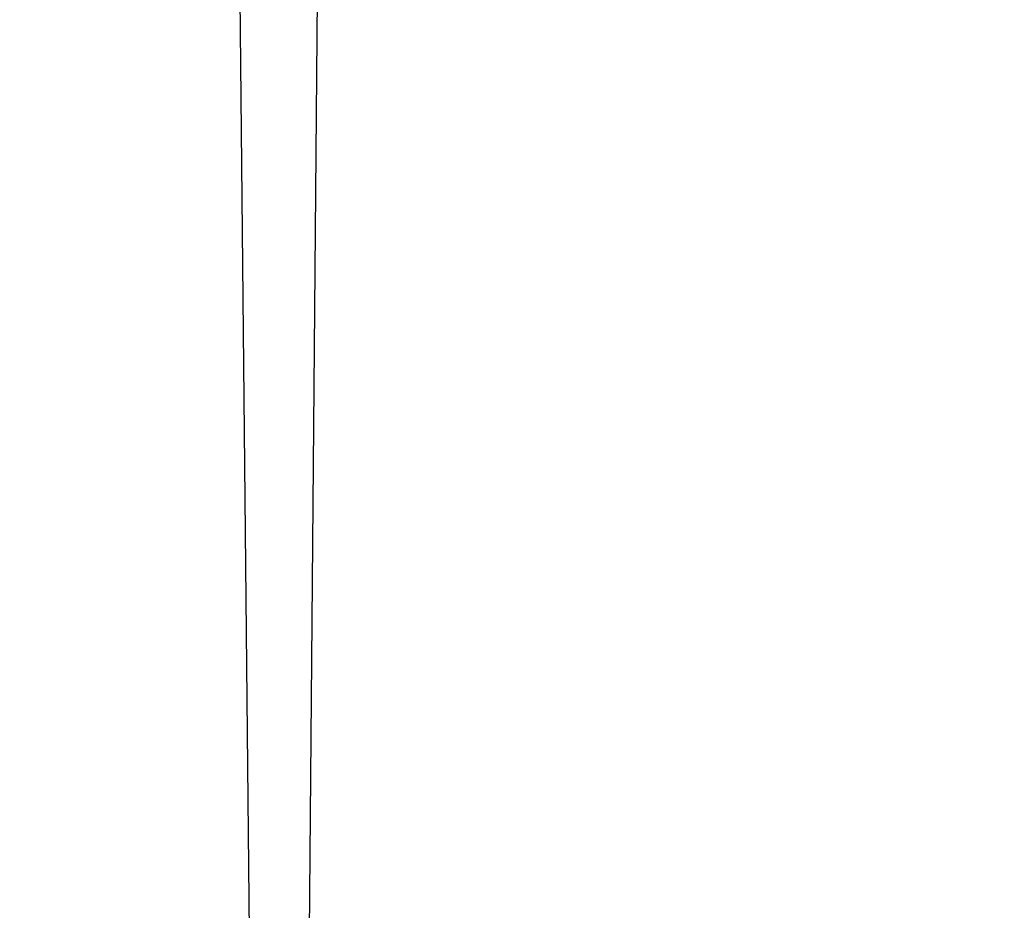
# Model space of a CAD drawing. Header units: millimetres. Extents: x -347 to 347, y -351 to 323.
# Tile 156 of 256: x -300.624 to -299.671, y 12.358 to 13.219. Entities that reach past the tile are written whole.
import ezdxf

# ---------------------------------------------------------------- set-up
doc = ezdxf.new("R2010")
doc.units = ezdxf.units.MM
doc.header["$MEASUREMENT"] = 0
doc.layers.add('podrucky', color=7, linetype='Continuous', true_color=0x282828)

msp = doc.modelspace()

# ---------------------------------------------------------------- meshes
at = {"layer": 'podrucky'}
mesh = msp.add_polyface(dxfattribs=at)
corners = [(-292.89706, 31.65894, 689.68311), (-293.65683, 30.29297, 689.72229), (-293.00424, 27.45312, 687.31439), (-292.27841, 28.65015, 687.36029), (-292.12485, 33.0177, 689.64417), (-291.54062, 29.84192, 687.40546), (-290.7916, 31.02832, 687.44946), (-291.09482, 26.8606, 684.69873), (-290.37607, 27.88843, 684.79852), (-291.33945, 34.3689, 689.60547), (-290.03085, 32.20935, 687.49182), (-289.64706, 28.91272, 684.89539), (-290.54062, 35.71228, 689.56696), (-289.25815, 33.38501, 687.53204), (-288.90707, 29.93372, 684.98846), (-289.72861, 37.04773, 689.52869), (-288.15634, 30.95129, 685.07709), (-288.66953, 26.86316, 681.83032), (-287.94492, 27.73755, 681.94153), (-288.47348, 34.55493, 687.56964), (-288.90292, 38.37488, 689.49066), (-287.39462, 31.96558, 685.16034), (-287.21005, 28.61035, 682.04639), (-287.67661, 35.71924, 687.60413), (-286.62167, 32.97668, 685.23749), (-286.46469, 29.48145, 682.14404), (-286.86728, 36.87756, 687.63507), (-285.70908, 30.35095, 682.23346), (-286.36191, 26.79883, 678.20105), (-285.62509, 27.54578, 678.27979), (-285.83749, 33.98462, 685.30762), (-286.04599, 38.03015, 687.66199), (-284.94296, 31.21899, 682.31372), (-284.87802, 28.29077, 678.35028), (-285.04257, 34.98938, 685.37012), (-285.21249, 39.17712, 687.68439), (-284.55576, 31.65271, 682.35016), (-284.50107, 28.66309, 678.3822), (-284.64023, 35.4906, 685.39819), (-284.12167, 29.03577, 678.4118), (-284.46884, 27.63818, 676.01343), (-284.09286, 27.98389, 676.03577), (-284.16586, 32.0863, 682.38397), (-284.23495, 35.99072, 685.42407), (-283.73984, 29.40881, 678.43896), (-283.71518, 28.33008, 676.05609), (-283.77328, 32.51978, 682.4151), (-283.82651, 36.48999, 685.44757), (-283.35507, 29.78064, 678.46362), (-283.33408, 28.6748, 676.07446), (-283.37753, 32.95239, 682.44336), (-283.41489, 36.98804, 685.46875), (-282.94785, 29.01575, 676.0907), (-283.28574, 27.96948, 673.49182), (-282.90292, 28.28577, 673.50031), (-282.96542, 30.14978, 678.48566), (-282.97812, 33.3833, 682.46869), (-283.00009, 37.48462, 685.48737), (-282.55527, 29.35181, 676.10498), (-282.51303, 28.59595, 673.50757), (-282.5704, 30.51489, 678.50519), (-282.57431, 33.81165, 682.49109), (-282.58261, 37.97998, 685.50336), (-282.8121, 28.02087, 670.80963), (-282.65585, 28.28149, 668.11365), (-282.41513, 28.45703, 668.10858), (-299.48007, 36.74304, 494.64545), (-295.71347, 41.62317, 494.50558), (-299.48007, 23.76941, 581.63007), (-295.13901, 16.36011, 668.45526), (-295.73959, 15.64392, 668.47583), (-291.36533, 20.50708, 668.33643), (-292.01425, 19.83423, 668.35571), (-291.60263, 46.2063, 494.37424), (-293.91318, 17.77161, 668.41479), (-287.16464, 50.47339, 494.25195), (-288.69589, 23.12427, 668.26141), (-289.37411, 22.4812, 668.27985), (-287.31821, 24.38794, 668.22522), (-288.01035, 23.75989, 668.24323), (-285.20126, 26.22656, 668.17249), (-285.91367, 25.6217, 668.18988), (-286.61923, 25.00854, 668.2074), (-282.41513, 41.43079, 581.12396), (-284.11972, 27.1189, 668.14691), (-283.75717, 27.41382, 668.13849), (-284.48154, 26.823, 668.1554), (-283.39365, 27.70776, 668.13007), (-282.65585, 28.28149, 668.11365), (-283.02719, 27.99805, 668.12177), (-299.48007, 23.76941, 581.63007), (-300.14706, 35.63281, 494.67725), (-299.48007, 36.74304, 494.64545), (-300.36972, 9.21216, 668.6601), (-300.62363, 34.4519, 494.71109)]
mesh.append_faces([[corners[k] for k in face] for face in [(0, 1, 2, 3), (4, 0, 3, 5), (6, 5, 7, 8), (9, 4, 5, 6), (10, 6, 8, 11), (12, 9, 6, 10), (13, 10, 11, 14), (15, 12, 10, 13), (16, 14, 17, 18), (19, 13, 14, 16), (20, 15, 13, 19), (21, 16, 18, 22), (23, 19, 16, 21), (24, 21, 22, 25), (26, 23, 21, 24), (27, 25, 28, 29), (30, 24, 25, 27), (31, 26, 24, 30), (32, 27, 29, 33), (34, 30, 27, 32), (35, 31, 30, 34), (36, 32, 33, 37), (38, 34, 32, 36), (39, 37, 40, 41), (42, 36, 37, 39), (43, 38, 36, 42), (44, 39, 41, 45), (46, 42, 39, 44), (47, 43, 42, 46), (48, 44, 45, 49), (50, 46, 44, 48), (51, 47, 46, 50), (52, 49, 53, 54), (55, 48, 49, 52), (56, 50, 48, 55), (57, 51, 50, 56), (58, 52, 54, 59), (60, 55, 52, 58), (61, 56, 55, 60), (62, 57, 56, 61), (63, 64, 65, 65), (66, 67, 68, 68), (69, 70, 67, 67), (71, 72, 73, 73), (67, 73, 74, 74), (75, 76, 77, 77), (73, 75, 77, 77), (75, 78, 79, 79), (75, 80, 81, 81), (75, 81, 82, 82), (75, 82, 78, 78), (75, 79, 76, 76), (75, 83, 80, 80), (84, 83, 85, 85), (83, 84, 86, 86), (87, 85, 83, 83), (86, 80, 83, 83), (83, 88, 89, 89), (89, 87, 83, 83), (90, 91, 92, 92), (93, 94, 91, 91)]])

doc.saveas('drawing.dxf')
